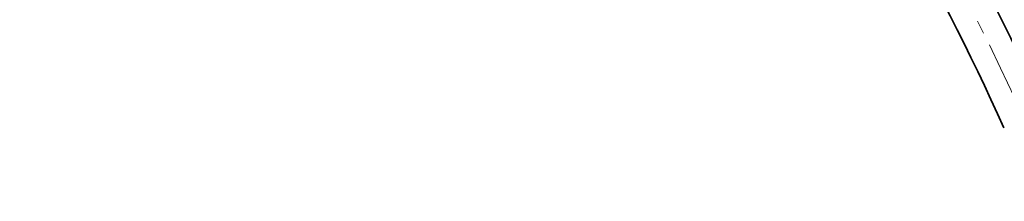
# Model space of a CAD drawing. Header units: metres. Extents: x 228628 to 230733, y 593242 to 595543.
# Tile 71 of 71: x 229672 to 229821, y 595331 to 595359. Entities that reach past the tile are written whole.
import ezdxf

# ---------------------------------------------------------------- set-up
doc = ezdxf.new("R2010")
doc.units = ezdxf.units.M
doc.linetypes.add('AM-AS', pattern=[16, 10, -2, 2, -2])
doc.layers.add('N-WE-AM-AS-G', color=10, linetype='AM-AS', lineweight=18)
doc.layers.add('N-WE-VH-KANTVERHARDING-G', color=210, linetype='Continuous', lineweight=35)

msp = doc.modelspace()

# ---------------------------------------------------------------- linework, layer by layer
at = {"layer": 'N-WE-AM-AS-G', "flags": 128}
msp.add_lwpolyline([(229829.7146297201, 595331.137413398), (229826.7595329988, 595337.8542351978, 0.0830514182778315), (229740.8499280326, 595468.9254937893), (229674.7370731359, 595540.4767458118)], format="xyb", dxfattribs=at)
at = {"layer": 'N-WE-VH-KANTVERHARDING-G'}
for points in [[(229827.2267906, 595345.0060134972, 0.07970639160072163), (229743.310395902, 595471.198948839), (229677.1975410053, 595542.7502008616)], [(229821.1225287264, 595342.2440649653, 0.07969616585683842), (229738.3894601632, 595466.6520387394), (229672.2766052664, 595538.2032907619)]]:
    msp.add_lwpolyline(points, format="xyb", dxfattribs=at)

doc.saveas('drawing.dxf')
